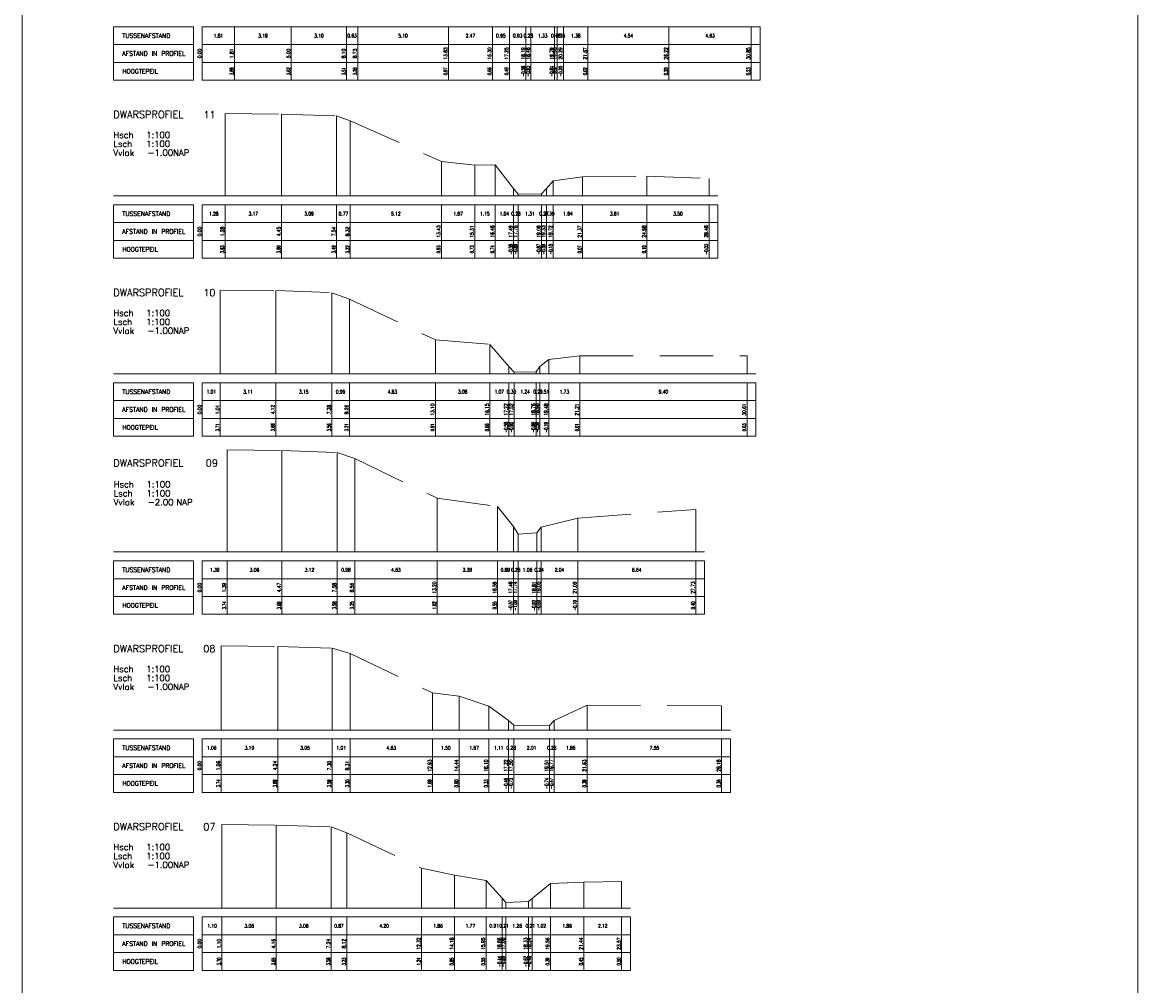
# Model space of a CAD drawing. Header units: metres. Extents: x 102665 to 103901, y 415762 to 419767.
# Tile 16 of 93: x 103575 to 103637, y 417128 to 417182. Entities that reach past the tile are written whole.
import ezdxf
from ezdxf.enums import TextEntityAlignment as Align

# ---------------------------------------------------------------- set-up
doc = ezdxf.new("R2010")
doc.units = ezdxf.units.M
doc.header["$MEASUREMENT"] = 0
doc.linetypes.add('HIDDEN', pattern=[4.5, 3, -1.5])
for name, color, linetype, lineweight in [('DTM-dwarsprofiel', 7, 'Continuous', 0), ('DTM-profiellijn', 7, 'Continuous', 0), ('DTM_01-10-2013_terrestrisch', 165, 'Continuous', 0)]:
    doc.layers.add(name, color=color, linetype=linetype, lineweight=lineweight)
doc.styles.get("Standard").update_dxf_attribs({"font": 'txt.shx'})

msp = doc.modelspace()

# ---------------------------------------------------------------- linework, layer by layer
at = {"layer": 'DTM-dwarsprofiel', "color": 7, "linetype": 'Continuous'}
for p, q in [((103579.747, 417182.019), (103579.747, 417179.019)), ((103579.747, 417182.019), (103584.247, 417182.019)), ((103584.247, 417182.019), (103584.247, 417179.019)), ((103584.747, 417182.019), (103584.747, 417179.019)), ((103584.747, 417182.019), (103616.097, 417182.019)), ((103616.097, 417182.019), (103616.097, 417179.019)), ((103579.747, 417181.019), (103584.247, 417181.019)), ((103584.747, 417180.019), (103584.747, 417181.019)), ((103584.747, 417181.019), (103616.097, 417181.019)), ((103586.561, 417180.019), (103586.561, 417181.019)), ((103589.749, 417180.019), (103589.749, 417181.019)), ((103592.85, 417180.019), (103592.85, 417181.019)), ((103593.478, 417180.019), (103593.478, 417181.019)), ((103598.574, 417180.019), (103598.574, 417181.019)), ((103601.048, 417180.019), (103601.048, 417181.019)), ((103602.001, 417180.019), (103602.001, 417181.019)), ((103602.935, 417180.019), (103602.935, 417181.019)), ((103603.212, 417180.019), (103603.212, 417181.019)), ((103604.537, 417180.019), (103604.537, 417181.019)), ((103604.693, 417180.019), (103604.693, 417181.019)), ((103605.038, 417180.019), (103605.038, 417181.019)), ((103606.421, 417180.019), (103606.421, 417181.019)), ((103610.966, 417180.019), (103610.966, 417181.019)), ((103615.597, 417180.019), (103615.597, 417181.019)), ((103579.747, 417180.019), (103584.247, 417180.019)), ((103584.747, 417180.019), (103616.097, 417180.019)), ((103586.561, 417179.019), (103586.561, 417180.019)), ((103589.749, 417179.019), (103589.749, 417180.019)), ((103592.85, 417179.019), (103592.85, 417180.019)), ((103593.478, 417179.019), (103593.478, 417180.019)), ((103598.574, 417179.019), (103598.574, 417180.019)), ((103601.048, 417179.019), (103601.048, 417180.019)), ((103602.001, 417179.019), (103602.001, 417180.019)), ((103602.935, 417179.019), (103602.935, 417180.019)), ((103603.212, 417179.019), (103603.212, 417180.019)), ((103604.537, 417179.019), (103604.537, 417180.019)), ((103604.693, 417179.019), (103604.693, 417180.019)), ((103605.038, 417179.019), (103605.038, 417180.019)), ((103606.421, 417179.019), (103606.421, 417180.019)), ((103610.966, 417179.019), (103610.966, 417180.019)), ((103615.597, 417179.019), (103615.597, 417180.019)), ((103579.747, 417179.019), (103584.247, 417179.019)), ((103584.747, 417179.019), (103616.097, 417179.019)), ((103579.747, 417172.019), (103579.747, 417169.019)), ((103579.747, 417172.019), (103584.247, 417172.019)), ((103584.247, 417172.019), (103584.247, 417169.019)), ((103584.747, 417172.019), (103584.747, 417169.019)), ((103584.747, 417172.019), (103613.725, 417172.019)), ((103613.725, 417172.019), (103613.725, 417169.019)), ((103579.747, 417171.019), (103584.247, 417171.019)), ((103584.747, 417170.019), (103584.747, 417171.019)), ((103584.747, 417171.019), (103613.725, 417171.019)), ((103586.028, 417170.019), (103586.028, 417171.019)), ((103589.196, 417170.019), (103589.196, 417171.019)), ((103592.29, 417170.019), (103592.29, 417171.019)), ((103593.063, 417170.019), (103593.063, 417171.019)), ((103598.181, 417170.019), (103598.181, 417171.019)), ((103600.054, 417170.019), (103600.054, 417171.019)), ((103601.203, 417170.019), (103601.203, 417171.019)), ((103602.24, 417170.019), (103602.24, 417171.019)), ((103602.504, 417170.019), (103602.504, 417171.019)), ((103603.81, 417170.019), (103603.81, 417171.019)), ((103604.08, 417170.019), (103604.08, 417171.019)), ((103604.471, 417170.019), (103604.471, 417171.019)), ((103606.112, 417170.019), (103606.112, 417171.019)), ((103609.726, 417170.019), (103609.726, 417171.019)), ((103613.225, 417170.019), (103613.225, 417171.019)), ((103579.747, 417170.019), (103584.247, 417170.019)), ((103584.747, 417170.019), (103613.725, 417170.019)), ((103586.028, 417169.019), (103586.028, 417170.019)), ((103589.196, 417169.019), (103589.196, 417170.019)), ((103592.29, 417169.019), (103592.29, 417170.019)), ((103593.063, 417169.019), (103593.063, 417170.019)), ((103598.181, 417169.019), (103598.181, 417170.019)), ((103600.054, 417169.019), (103600.054, 417170.019)), ((103601.203, 417169.019), (103601.203, 417170.019)), ((103602.24, 417169.019), (103602.24, 417170.019)), ((103602.504, 417169.019), (103602.504, 417170.019)), ((103603.81, 417169.019), (103603.81, 417170.019)), ((103604.08, 417169.019), (103604.08, 417170.019)), ((103604.471, 417169.019), (103604.471, 417170.019)), ((103606.112, 417169.019), (103606.112, 417170.019)), ((103609.726, 417169.019), (103609.726, 417170.019)), ((103613.225, 417169.019), (103613.225, 417170.019)), ((103579.747, 417169.019), (103584.247, 417169.019)), ((103584.747, 417169.019), (103613.725, 417169.019)), ((103579.747, 417162.019), (103579.747, 417159.019)), ((103579.747, 417162.019), (103584.247, 417162.019)), ((103584.247, 417162.019), (103584.247, 417159.019)), ((103584.747, 417162.019), (103584.747, 417159.019)), ((103584.747, 417162.019), (103615.859, 417162.019)), ((103615.859, 417162.019), (103615.859, 417159.019)), ((103579.747, 417161.019), (103584.247, 417161.019)), ((103584.747, 417160.019), (103584.747, 417161.019)), ((103584.747, 417161.019), (103615.859, 417161.019)), ((103585.758, 417160.019), (103585.758, 417161.019)), ((103588.869, 417160.019), (103588.869, 417161.019)), ((103592.022, 417160.019), (103592.022, 417161.019)), ((103593.01, 417160.019), (103593.01, 417161.019)), ((103597.845, 417160.019), (103597.845, 417161.019)), ((103600.901, 417160.019), (103600.901, 417161.019)), ((103601.969, 417160.019), (103601.969, 417161.019)), ((103602.272, 417160.019), (103602.272, 417161.019)), ((103603.507, 417160.019), (103603.507, 417161.019)), ((103603.722, 417160.019), (103603.722, 417161.019)), ((103604.227, 417160.019), (103604.227, 417161.019)), ((103605.957, 417160.019), (103605.957, 417161.019)), ((103615.359, 417160.019), (103615.359, 417161.019)), ((103579.747, 417160.019), (103584.247, 417160.019)), ((103584.747, 417160.019), (103615.859, 417160.019)), ((103585.758, 417159.019), (103585.758, 417160.019)), ((103588.869, 417159.019), (103588.869, 417160.019)), ((103592.022, 417159.019), (103592.022, 417160.019)), ((103593.01, 417159.019), (103593.01, 417160.019)), ((103597.845, 417159.019), (103597.845, 417160.019)), ((103600.901, 417159.019), (103600.901, 417160.019)), ((103601.969, 417159.019), (103601.969, 417160.019)), ((103602.272, 417159.019), (103602.272, 417160.019)), ((103603.507, 417159.019), (103603.507, 417160.019)), ((103603.722, 417159.019), (103603.722, 417160.019)), ((103604.227, 417159.019), (103604.227, 417160.019)), ((103605.957, 417159.019), (103605.957, 417160.019)), ((103615.359, 417159.019), (103615.359, 417160.019)), ((103579.747, 417159.019), (103584.247, 417159.019)), ((103584.747, 417159.019), (103615.859, 417159.019)), ((103579.747, 417152.019), (103579.747, 417149.019)), ((103579.747, 417152.019), (103584.247, 417152.019)), ((103584.247, 417152.019), (103584.247, 417149.019)), ((103584.747, 417152.019), (103584.747, 417149.019)), ((103584.747, 417152.019), (103612.977, 417152.019)), ((103612.977, 417152.019), (103612.977, 417149.019)), ((103579.747, 417151.019), (103584.247, 417151.019)), ((103584.747, 417150.019), (103584.747, 417151.019)), ((103584.747, 417151.019), (103612.977, 417151.019)), ((103586.137, 417150.019), (103586.137, 417151.019)), ((103589.212, 417150.019), (103589.212, 417151.019)), ((103592.329, 417150.019), (103592.329, 417151.019)), ((103593.311, 417150.019), (103593.311, 417151.019)), ((103597.943, 417150.019), (103597.943, 417151.019)), ((103601.333, 417150.019), (103601.333, 417151.019)), ((103602.226, 417150.019), (103602.226, 417151.019)), ((103602.489, 417150.019), (103602.489, 417151.019)), ((103603.552, 417150.019), (103603.552, 417151.019)), ((103603.796, 417150.019), (103603.796, 417151.019)), ((103605.841, 417150.019), (103605.841, 417151.019)), ((103612.477, 417150.019), (103612.477, 417151.019)), ((103579.747, 417150.019), (103584.247, 417150.019)), ((103584.747, 417150.019), (103612.977, 417150.019)), ((103586.137, 417149.019), (103586.137, 417150.019)), ((103589.212, 417149.019), (103589.212, 417150.019)), ((103592.329, 417149.019), (103592.329, 417150.019)), ((103593.311, 417149.019), (103593.311, 417150.019)), ((103597.943, 417149.019), (103597.943, 417150.019)), ((103601.333, 417149.019), (103601.333, 417150.019)), ((103602.226, 417149.019), (103602.226, 417150.019)), ((103602.489, 417149.019), (103602.489, 417150.019)), ((103603.552, 417149.019), (103603.552, 417150.019)), ((103603.796, 417149.019), (103603.796, 417150.019)), ((103605.841, 417149.019), (103605.841, 417150.019)), ((103612.477, 417149.019), (103612.477, 417150.019)), ((103579.747, 417149.019), (103584.247, 417149.019)), ((103584.747, 417149.019), (103612.977, 417149.019)), ((103579.747, 417142.019), (103579.747, 417139.019)), ((103579.747, 417142.019), (103584.247, 417142.019)), ((103584.247, 417142.019), (103584.247, 417139.019)), ((103584.747, 417142.019), (103584.747, 417139.019)), ((103584.747, 417142.019), (103614.426, 417142.019)), ((103614.426, 417142.019), (103614.426, 417139.019)), ((103579.747, 417141.019), (103584.247, 417141.019)), ((103584.747, 417140.019), (103584.747, 417141.019)), ((103584.747, 417141.019), (103614.426, 417141.019)), ((103585.803, 417140.019), (103585.803, 417141.019)), ((103588.99, 417140.019), (103588.99, 417141.019)), ((103592.044, 417140.019), (103592.044, 417141.019)), ((103593.053, 417140.019), (103593.053, 417141.019)), ((103597.68, 417140.019), (103597.68, 417141.019)), ((103599.183, 417140.019), (103599.183, 417141.019)), ((103600.849, 417140.019), (103600.849, 417141.019)), ((103601.962, 417140.019), (103601.962, 417141.019)), ((103602.245, 417140.019), (103602.245, 417141.019)), ((103604.255, 417140.019), (103604.255, 417141.019)), ((103604.517, 417140.019), (103604.517, 417141.019)), ((103606.378, 417140.019), (103606.378, 417141.019)), ((103613.926, 417140.019), (103613.926, 417141.019)), ((103579.747, 417140.019), (103584.247, 417140.019)), ((103584.747, 417140.019), (103614.426, 417140.019)), ((103585.803, 417139.019), (103585.803, 417140.019)), ((103588.99, 417139.019), (103588.99, 417140.019)), ((103592.044, 417139.019), (103592.044, 417140.019)), ((103593.053, 417139.019), (103593.053, 417140.019)), ((103597.68, 417139.019), (103597.68, 417140.019)), ((103599.183, 417139.019), (103599.183, 417140.019)), ((103600.849, 417139.019), (103600.849, 417140.019)), ((103601.962, 417139.019), (103601.962, 417140.019)), ((103602.245, 417139.019), (103602.245, 417140.019)), ((103604.255, 417139.019), (103604.255, 417140.019)), ((103604.517, 417139.019), (103604.517, 417140.019)), ((103606.378, 417139.019), (103606.378, 417140.019)), ((103613.926, 417139.019), (103613.926, 417140.019)), ((103579.747, 417139.019), (103584.247, 417139.019)), ((103584.747, 417139.019), (103614.426, 417139.019)), ((103579.747, 417132.019), (103579.747, 417129.019)), ((103579.747, 417132.019), (103584.247, 417132.019)), ((103584.247, 417132.019), (103584.247, 417129.019)), ((103584.747, 417132.019), (103584.747, 417129.019)), ((103584.747, 417132.019), (103608.812, 417132.019)), ((103608.812, 417132.019), (103608.812, 417129.019)), ((103579.747, 417131.019), (103584.247, 417131.019)), ((103584.747, 417130.019), (103584.747, 417131.019)), ((103584.747, 417131.019), (103608.812, 417131.019)), ((103585.85, 417130.019), (103585.85, 417131.019)), ((103588.906, 417130.019), (103588.906, 417131.019)), ((103591.99, 417130.019), (103591.99, 417131.019)), ((103592.863, 417130.019), (103592.863, 417131.019)), ((103597.065, 417130.019), (103597.065, 417131.019)), ((103598.926, 417130.019), (103598.926, 417131.019)), ((103600.693, 417130.019), (103600.693, 417131.019)), ((103601.603, 417130.019), (103601.603, 417131.019)), ((103601.809, 417130.019), (103601.809, 417131.019)), ((103603.073, 417130.019), (103603.073, 417131.019)), ((103603.285, 417130.019), (103603.285, 417131.019)), ((103604.307, 417130.019), (103604.307, 417131.019)), ((103606.188, 417130.019), (103606.188, 417131.019)), ((103608.312, 417130.019), (103608.312, 417131.019)), ((103579.747, 417130.019), (103584.247, 417130.019)), ((103584.747, 417130.019), (103608.812, 417130.019)), ((103585.85, 417129.019), (103585.85, 417130.019)), ((103588.906, 417129.019), (103588.906, 417130.019)), ((103591.99, 417129.019), (103591.99, 417130.019)), ((103592.863, 417129.019), (103592.863, 417130.019)), ((103597.065, 417129.019), (103597.065, 417130.019)), ((103598.926, 417129.019), (103598.926, 417130.019)), ((103600.693, 417129.019), (103600.693, 417130.019)), ((103601.603, 417129.019), (103601.603, 417130.019)), ((103601.809, 417129.019), (103601.809, 417130.019)), ((103603.073, 417129.019), (103603.073, 417130.019)), ((103603.285, 417129.019), (103603.285, 417130.019)), ((103604.307, 417129.019), (103604.307, 417130.019)), ((103606.188, 417129.019), (103606.188, 417130.019)), ((103608.312, 417129.019), (103608.312, 417130.019)), ((103579.747, 417129.019), (103584.247, 417129.019)), ((103584.747, 417129.019), (103608.812, 417129.019))]:
    msp.add_line(p, q, dxfattribs=at)
at = {"layer": 'DTM-dwarsprofiel', "linetype": 'Continuous'}
for p, q in [((103584.747, 417181.019), (103584.747, 417182.019)), ((103586.561, 417181.019), (103586.561, 417182.019)), ((103589.749, 417181.019), (103589.749, 417182.019)), ((103592.85, 417181.019), (103592.85, 417182.019)), ((103593.478, 417181.019), (103593.478, 417182.019)), ((103598.574, 417181.019), (103598.574, 417182.019)), ((103601.048, 417181.019), (103601.048, 417182.019)), ((103602.001, 417181.019), (103602.001, 417182.019)), ((103602.935, 417181.019), (103602.935, 417182.019)), ((103603.212, 417181.019), (103603.212, 417182.019)), ((103604.537, 417181.019), (103604.537, 417182.019)), ((103604.693, 417181.019), (103604.693, 417182.019)), ((103605.038, 417181.019), (103605.038, 417182.019)), ((103606.421, 417181.019), (103606.421, 417182.019)), ((103610.966, 417181.019), (103610.966, 417182.019)), ((103615.597, 417181.019), (103615.597, 417182.019)), ((103579.747, 417172.519), (103613.725, 417172.519)), ((103584.747, 417171.019), (103584.747, 417172.019)), ((103586.028, 417171.019), (103586.028, 417172.019)), ((103589.196, 417171.019), (103589.196, 417172.019)), ((103592.29, 417171.019), (103592.29, 417172.019)), ((103593.063, 417171.019), (103593.063, 417172.019)), ((103598.181, 417171.019), (103598.181, 417172.019)), ((103600.054, 417171.019), (103600.054, 417172.019)), ((103601.203, 417171.019), (103601.203, 417172.019)), ((103602.24, 417171.019), (103602.24, 417172.019)), ((103602.504, 417171.019), (103602.504, 417172.019)), ((103603.81, 417171.019), (103603.81, 417172.019)), ((103604.08, 417171.019), (103604.08, 417172.019)), ((103604.471, 417171.019), (103604.471, 417172.019)), ((103606.112, 417171.019), (103606.112, 417172.019)), ((103609.726, 417171.019), (103609.726, 417172.019)), ((103613.225, 417171.019), (103613.225, 417172.019)), ((103579.747, 417162.519), (103615.859, 417162.519)), ((103584.747, 417161.019), (103584.747, 417162.019)), ((103585.758, 417161.019), (103585.758, 417162.019)), ((103588.869, 417161.019), (103588.869, 417162.019)), ((103592.022, 417161.019), (103592.022, 417162.019)), ((103593.01, 417161.019), (103593.01, 417162.019)), ((103597.845, 417161.019), (103597.845, 417162.019)), ((103600.901, 417161.019), (103600.901, 417162.019)), ((103601.969, 417161.019), (103601.969, 417162.019)), ((103602.272, 417161.019), (103602.272, 417162.019)), ((103603.507, 417161.019), (103603.507, 417162.019)), ((103603.722, 417161.019), (103603.722, 417162.019)), ((103604.227, 417161.019), (103604.227, 417162.019)), ((103605.957, 417161.019), (103605.957, 417162.019)), ((103615.359, 417161.019), (103615.359, 417162.019)), ((103579.747, 417152.519), (103612.977, 417152.519)), ((103584.747, 417151.019), (103584.747, 417152.019)), ((103586.137, 417151.019), (103586.137, 417152.019)), ((103589.212, 417151.019), (103589.212, 417152.019)), ((103592.329, 417151.019), (103592.329, 417152.019)), ((103593.311, 417151.019), (103593.311, 417152.019)), ((103597.943, 417151.019), (103597.943, 417152.019)), ((103601.333, 417151.019), (103601.333, 417152.019)), ((103602.226, 417151.019), (103602.226, 417152.019)), ((103602.489, 417151.019), (103602.489, 417152.019)), ((103603.552, 417151.019), (103603.552, 417152.019)), ((103603.796, 417151.019), (103603.796, 417152.019)), ((103605.841, 417151.019), (103605.841, 417152.019)), ((103612.477, 417151.019), (103612.477, 417152.019)), ((103579.747, 417142.519), (103614.426, 417142.519)), ((103584.747, 417141.019), (103584.747, 417142.019)), ((103585.803, 417141.019), (103585.803, 417142.019)), ((103588.99, 417141.019), (103588.99, 417142.019)), ((103592.044, 417141.019), (103592.044, 417142.019)), ((103593.053, 417141.019), (103593.053, 417142.019)), ((103597.68, 417141.019), (103597.68, 417142.019)), ((103599.183, 417141.019), (103599.183, 417142.019)), ((103600.849, 417141.019), (103600.849, 417142.019)), ((103601.962, 417141.019), (103601.962, 417142.019)), ((103602.245, 417141.019), (103602.245, 417142.019)), ((103604.255, 417141.019), (103604.255, 417142.019)), ((103604.517, 417141.019), (103604.517, 417142.019)), ((103606.378, 417141.019), (103606.378, 417142.019)), ((103613.926, 417141.019), (103613.926, 417142.019)), ((103579.747, 417132.519), (103608.812, 417132.519)), ((103584.747, 417131.019), (103584.747, 417132.019)), ((103585.85, 417131.019), (103585.85, 417132.019)), ((103588.906, 417131.019), (103588.906, 417132.019)), ((103591.99, 417131.019), (103591.99, 417132.019)), ((103592.863, 417131.019), (103592.863, 417132.019)), ((103597.065, 417131.019), (103597.065, 417132.019)), ((103598.926, 417131.019), (103598.926, 417132.019)), ((103600.693, 417131.019), (103600.693, 417132.019)), ((103601.603, 417131.019), (103601.603, 417132.019)), ((103601.809, 417131.019), (103601.809, 417132.019)), ((103603.073, 417131.019), (103603.073, 417132.019)), ((103603.285, 417131.019), (103603.285, 417132.019)), ((103604.307, 417131.019), (103604.307, 417132.019)), ((103606.188, 417131.019), (103606.188, 417132.019)), ((103608.312, 417131.019), (103608.312, 417132.019))]:
    msp.add_line(p, q, dxfattribs=at)
at = {"layer": 'DTM-profiellijn', "linetype": 'Continuous'}
for p, q in [((103586.028, 417172.519), (103586.028, 417177.145)), ((103589.196, 417172.519), (103589.196, 417177.117)), ((103592.29, 417172.519), (103592.29, 417177.014)), ((103593.063, 417172.519), (103593.063, 417176.74)), ((103598.181, 417172.519), (103598.181, 417174.446)), ((103600.054, 417172.519), (103600.054, 417174.245)), ((103601.203, 417172.519), (103601.203, 417174.263)), ((103604.471, 417172.519), (103604.471, 417173.365)), ((103606.112, 417172.519), (103606.112, 417173.59)), ((103609.726, 417172.519), (103609.726, 417173.619)), ((103613.225, 417172.519), (103613.225, 417173.493)), ((103602.24, 417172.519), (103602.24, 417172.943)), ((103604.08, 417172.519), (103604.08, 417172.926)), ((103602.504, 417172.519), (103602.504, 417172.625)), ((103603.81, 417172.519), (103603.81, 417172.645)), ((103585.758, 417162.519), (103585.758, 417167.234)), ((103588.869, 417162.519), (103588.869, 417167.197)), ((103592.022, 417162.519), (103592.022, 417167.082)), ((103593.01, 417162.519), (103593.01, 417166.727)), ((103597.845, 417162.519), (103597.845, 417164.43)), ((103600.901, 417162.519), (103600.901, 417164.18)), ((103604.227, 417162.519), (103604.227, 417163.324)), ((103605.957, 417162.519), (103605.957, 417163.533)), ((103615.359, 417162.519), (103615.359, 417163.545)), ((103601.969, 417162.519), (103601.969, 417162.935)), ((103603.722, 417162.519), (103603.722, 417162.933)), ((103602.272, 417162.519), (103602.272, 417162.616)), ((103603.507, 417162.519), (103603.507, 417162.634)), ((103586.137, 417152.519), (103586.137, 417158.259)), ((103589.212, 417152.519), (103589.212, 417158.213)), ((103592.329, 417152.519), (103592.329, 417158.104)), ((103593.311, 417152.519), (103593.311, 417157.771)), ((103597.943, 417152.519), (103597.943, 417155.535)), ((103601.333, 417152.519), (103601.333, 417155.073)), ((103612.477, 417152.519), (103612.477, 417154.914)), ((103602.226, 417152.519), (103602.226, 417153.948)), ((103603.796, 417152.519), (103603.796, 417153.921)), ((103605.841, 417152.519), (103605.841, 417154.419)), ((103602.489, 417152.519), (103602.489, 417153.518)), ((103603.552, 417152.519), (103603.552, 417153.595)), ((103585.803, 417142.519), (103585.803, 417147.254)), ((103588.99, 417142.519), (103588.99, 417147.212)), ((103592.044, 417142.519), (103592.044, 417147.114)), ((103593.053, 417142.519), (103593.053, 417146.814)), ((103597.68, 417142.519), (103597.68, 417144.603)), ((103599.183, 417142.519), (103599.183, 417144.421)), ((103606.378, 417142.519), (103606.378, 417143.907)), ((103600.849, 417142.519), (103600.849, 417143.851)), ((103613.926, 417142.519), (103613.926, 417143.875)), ((103601.962, 417142.519), (103601.962, 417143.062)), ((103602.245, 417142.519), (103602.245, 417142.79)), ((103604.255, 417142.519), (103604.255, 417142.778)), ((103604.517, 417142.519), (103604.517, 417143.045)), ((103585.85, 417132.519), (103585.85, 417137.218)), ((103588.906, 417132.519), (103588.906, 417137.173)), ((103591.99, 417132.519), (103591.99, 417137.082)), ((103592.863, 417132.519), (103592.863, 417136.746)), ((103597.065, 417132.519), (103597.065, 417134.759)), ((103598.926, 417132.519), (103598.926, 417134.37)), ((103600.693, 417132.519), (103600.693, 417134.068)), ((103604.307, 417132.519), (103604.307, 417133.905)), ((103606.188, 417132.519), (103606.188, 417133.973)), ((103608.312, 417132.519), (103608.312, 417134.014)), ((103601.603, 417132.519), (103601.603, 417133.076)), ((103601.809, 417132.519), (103601.809, 417132.829)), ((103603.073, 417132.519), (103603.073, 417132.896)), ((103603.285, 417132.519), (103603.285, 417133.063))]:
    msp.add_line(p, q, dxfattribs=at)
at = {"layer": 'DTM-profiellijn', "color": 1, "linetype": 'HIDDEN'}
for points in [[(103586.028, 417177.145), (103589.196, 417177.117), (103592.29, 417177.014), (103593.063, 417176.74), (103598.181, 417174.446), (103600.054, 417174.245), (103601.203, 417174.263), (103602.24, 417172.943), (103602.504, 417172.625), (103603.81, 417172.645), (103604.08, 417172.926), (103604.471, 417173.365), (103606.112, 417173.59), (103609.726, 417173.619), (103613.225, 417173.493)], [(103585.758, 417167.234), (103588.869, 417167.197), (103592.022, 417167.082), (103593.01, 417166.727), (103597.845, 417164.43), (103600.901, 417164.18), (103601.969, 417162.935), (103602.272, 417162.616), (103603.507, 417162.634), (103603.722, 417162.933), (103604.227, 417163.324), (103605.957, 417163.533), (103615.359, 417163.545)], [(103586.137, 417158.259), (103589.212, 417158.213), (103592.329, 417158.104), (103593.311, 417157.771), (103597.943, 417155.535), (103601.333, 417155.073), (103602.226, 417153.948), (103602.489, 417153.518), (103603.552, 417153.595), (103603.796, 417153.921), (103605.841, 417154.419), (103612.477, 417154.914)], [(103585.803, 417147.254), (103588.99, 417147.212), (103592.044, 417147.114), (103593.053, 417146.814), (103597.68, 417144.603), (103599.183, 417144.421), (103600.849, 417143.851), (103601.962, 417143.062), (103602.245, 417142.79), (103604.255, 417142.778), (103604.517, 417143.045), (103606.378, 417143.907), (103613.926, 417143.875)], [(103585.85, 417137.218), (103588.906, 417137.173), (103591.99, 417137.082), (103592.863, 417136.746), (103597.065, 417134.759), (103598.926, 417134.37), (103600.693, 417134.068), (103601.603, 417133.076), (103601.809, 417132.829), (103603.073, 417132.896), (103603.285, 417133.063), (103604.307, 417133.905), (103606.188, 417133.973), (103608.312, 417134.014)]]:
    msp.add_lwpolyline(points, dxfattribs=at)
at = {"layer": 'DTM_01-10-2013_terrestrisch'}
msp.add_3dface([(103574.63, 417552.758), (103637.313, 417552.758), (103637.313, 417068.172), (103574.63, 417068.172)], dxfattribs=at)

# ---------------------------------------------------------------- texts
at = {"layer": 'DTM-dwarsprofiel'}
for s, p in [('TUSSENAFSTAND', (103580.247, 417181.519)), ('AFSTAND IN PROFIEL', (103580.247, 417180.519)), ('HOOGTEPEIL', (103580.247, 417179.519)), ('TUSSENAFSTAND', (103580.247, 417171.519)), ('AFSTAND IN PROFIEL', (103580.247, 417170.519)), ('HOOGTEPEIL', (103580.247, 417169.519)), ('TUSSENAFSTAND', (103580.247, 417161.519)), ('AFSTAND IN PROFIEL', (103580.247, 417160.519)), ('HOOGTEPEIL', (103580.247, 417159.519)), ('TUSSENAFSTAND', (103580.247, 417151.519)), ('AFSTAND IN PROFIEL', (103580.247, 417150.519)), ('HOOGTEPEIL', (103580.247, 417149.519)), ('TUSSENAFSTAND', (103580.247, 417141.519)), ('AFSTAND IN PROFIEL', (103580.247, 417140.519)), ('HOOGTEPEIL', (103580.247, 417139.519)), ('TUSSENAFSTAND', (103580.247, 417131.519)), ('AFSTAND IN PROFIEL', (103580.247, 417130.519)), ('HOOGTEPEIL', (103580.247, 417129.519))]:
    msp.add_text(s, height=0.25, dxfattribs=at).set_placement(p, align=Align.MIDDLE_LEFT)
at = {"layer": 'DTM-dwarsprofiel', "width": 0.8}
for s, p in [('1.81', (103585.654, 417181.519)), ('3.19', (103588.155, 417181.519)), ('3.10', (103591.3, 417181.519)), ('0.63', (103593.164, 417181.519)), ('5.10', (103596.026, 417181.519)), ('2.47', (103599.811, 417181.519)), ('0.95', (103601.524, 417181.519)), ('0.93', (103602.468, 417181.519)), ('0.28', (103603.073, 417181.519)), ('1.33', (103603.874, 417181.519)), ('0.16', (103604.615, 417181.519)), ('0.35', (103604.865, 417181.519)), ('1.38', (103605.729, 417181.519)), ('4.54', (103608.693, 417181.519)), ('4.63', (103613.281, 417181.519)), ('1.28', (103585.387, 417171.519)), ('3.17', (103587.612, 417171.519)), ('3.09', (103590.743, 417171.519)), ('0.77', (103592.677, 417171.519)), ('5.12', (103595.622, 417171.519)), ('1.87', (103599.118, 417171.519)), ('1.15', (103600.628, 417171.519)), ('1.04', (103601.721, 417171.519)), ('0.26', (103602.372, 417171.519)), ('1.31', (103603.157, 417171.519)), ('0.27', (103603.945, 417171.519)), ('0.39', (103604.276, 417171.519)), ('1.64', (103605.291, 417171.519)), ('3.61', (103607.919, 417171.519)), ('3.50', (103611.475, 417171.519)), ('1.01', (103585.252, 417161.519)), ('3.11', (103587.313, 417161.519)), ('3.15', (103590.445, 417161.519)), ('0.99', (103592.516, 417161.519)), ('4.83', (103595.427, 417161.519)), ('3.06', (103599.373, 417161.519)), ('1.07', (103601.435, 417161.519)), ('0.30', (103602.12, 417161.519)), ('1.24', (103602.889, 417161.519)), ('0.21', (103603.615, 417161.519)), ('0.51', (103603.975, 417161.519)), ('1.73', (103605.092, 417161.519)), ('9.40', (103610.658, 417161.519)), ('1.39', (103585.442, 417151.519)), ('3.08', (103587.675, 417151.519)), ('3.12', (103590.771, 417151.519)), ('0.98', (103592.82, 417151.519)), ('4.63', (103595.627, 417151.519)), ('3.39', (103599.638, 417151.519)), ('0.89', (103601.78, 417151.519)), ('0.26', (103602.358, 417151.519)), ('1.06', (103603.021, 417151.519)), ('0.24', (103603.674, 417151.519)), ('2.04', (103604.819, 417151.519)), ('6.64', (103609.159, 417151.519)), ('1.06', (103585.275, 417141.519)), ('3.19', (103587.397, 417141.519)), ('3.05', (103590.517, 417141.519)), ('1.01', (103592.549, 417141.519)), ('4.63', (103595.367, 417141.519)), ('1.50', (103598.431, 417141.519)), ('1.67', (103600.016, 417141.519)), ('1.11', (103601.405, 417141.519)), ('0.28', (103602.104, 417141.519)), ('2.01', (103603.25, 417141.519)), ('0.26', (103604.386, 417141.519)), ('1.86', (103605.447, 417141.519)), ('7.55', (103610.152, 417141.519)), ('1.10', (103585.298, 417131.519)), ('3.06', (103587.378, 417131.519)), ('3.08', (103590.448, 417131.519)), ('0.87', (103592.426, 417131.519)), ('4.20', (103594.964, 417131.519)), ('1.86', (103597.996, 417131.519)), ('1.77', (103599.81, 417131.519)), ('0.91', (103601.148, 417131.519)), ('0.21', (103601.706, 417131.519)), ('1.26', (103602.441, 417131.519)), ('0.21', (103603.179, 417131.519)), ('1.02', (103603.796, 417131.519)), ('1.88', (103605.248, 417131.519)), ('2.12', (103607.25, 417131.519))]:
    msp.add_text(s, height=0.2, dxfattribs=at).set_placement(p, align=Align.MIDDLE_CENTER)
at = {"layer": 'DTM-dwarsprofiel', "color": 7}
for s, width, p in [('0.00', 0.8, (103584.747, 417180.519)), ('1.81', 0.8, (103586.561, 417180.519)), ('5.00', 0.8, (103589.749, 417180.519)), ('8.10', 0.8, (103592.85, 417180.519)), ('8.73', 0.8, (103593.478, 417180.519)), ('13.83', 0.8, (103598.574, 417180.519)), ('16.30', 0.8, (103601.048, 417180.519)), ('17.25', 0.8, (103602.001, 417180.519)), ('18.19', 0.8, (103602.935, 417180.519)), ('18.46', 0.8, (103603.212, 417180.519)), ('19.79', 0.8, (103604.537, 417180.519)), ('19.95', 0.8, (103604.693, 417180.519)), ('20.29', 0.8, (103605.038, 417180.519)), ('21.67', 0.8, (103606.421, 417180.519)), ('26.22', 0.8, (103610.966, 417180.519)), ('30.85', 0.8, (103615.597, 417180.519)), ('3.66', 0.6, (103586.561, 417179.519)), ('3.62', 0.6, (103589.749, 417179.519)), ('3.51', 0.6, (103592.85, 417179.519)), ('3.26', 0.6, (103593.478, 417179.519)), ('0.97', 0.6, (103598.574, 417179.519)), ('0.66', 0.6, (103601.048, 417179.519)), ('0.49', 0.6, (103602.001, 417179.519)), ('-0.58', 0.6, (103602.935, 417179.519)), ('-0.93', 0.6, (103603.212, 417179.519)), ('-0.81', 0.6, (103604.537, 417179.519)), ('-0.57', 0.6, (103604.693, 417179.519)), ('-0.20', 0.6, (103605.038, 417179.519)), ('0.02', 0.6, (103606.421, 417179.519)), ('0.20', 0.6, (103610.966, 417179.519)), ('0.23', 0.6, (103615.597, 417179.519)), ('0.00', 0.8, (103584.747, 417170.519)), ('1.28', 0.8, (103586.028, 417170.519)), ('4.45', 0.8, (103589.196, 417170.519)), ('7.54', 0.8, (103592.29, 417170.519)), ('8.32', 0.8, (103593.063, 417170.519)), ('13.43', 0.8, (103598.181, 417170.519)), ('15.31', 0.8, (103600.054, 417170.519)), ('16.46', 0.8, (103601.203, 417170.519)), ('17.49', 0.8, (103602.24, 417170.519)), ('17.76', 0.8, (103602.504, 417170.519)), ('19.06', 0.8, (103603.81, 417170.519)), ('19.33', 0.8, (103604.08, 417170.519)), ('19.72', 0.8, (103604.471, 417170.519)), ('21.37', 0.8, (103606.112, 417170.519)), ('24.98', 0.8, (103609.726, 417170.519)), ('28.48', 0.8, (103613.225, 417170.519)), ('3.63', 0.6, (103586.028, 417169.519)), ('3.60', 0.6, (103589.196, 417169.519)), ('3.49', 0.6, (103592.29, 417169.519)), ('3.22', 0.6, (103593.063, 417169.519)), ('0.93', 0.6, (103598.181, 417169.519)), ('0.73', 0.6, (103600.054, 417169.519)), ('0.74', 0.6, (103601.203, 417169.519)), ('-0.58', 0.6, (103602.24, 417169.519)), ('-0.89', 0.6, (103602.504, 417169.519)), ('-0.87', 0.6, (103603.81, 417169.519)), ('-0.59', 0.6, (103604.08, 417169.519)), ('-0.15', 0.6, (103604.471, 417169.519)), ('0.07', 0.6, (103606.112, 417169.519)), ('0.10', 0.6, (103609.726, 417169.519)), ('-0.03', 0.6, (103613.225, 417169.519)), ('0.00', 0.8, (103584.747, 417160.519)), ('1.01', 0.8, (103585.758, 417160.519)), ('4.12', 0.8, (103588.869, 417160.519)), ('7.28', 0.8, (103592.022, 417160.519)), ('8.26', 0.8, (103593.01, 417160.519)), ('13.10', 0.8, (103597.845, 417160.519)), ('16.15', 0.8, (103600.901, 417160.519)), ('17.22', 0.8, (103601.969, 417160.519)), ('17.52', 0.8, (103602.272, 417160.519)), ('18.76', 0.8, (103603.507, 417160.519)), ('18.98', 0.8, (103603.722, 417160.519)), ('19.48', 0.8, (103604.227, 417160.519)), ('21.21', 0.8, (103605.957, 417160.519)), ('30.61', 0.8, (103615.359, 417160.519)), ('3.71', 0.6, (103585.758, 417159.519)), ('3.68', 0.6, (103588.869, 417159.519)), ('3.56', 0.6, (103592.022, 417159.519)), ('3.21', 0.6, (103593.01, 417159.519)), ('0.91', 0.6, (103597.845, 417159.519)), ('0.66', 0.6, (103600.901, 417159.519)), ('-0.58', 0.6, (103601.969, 417159.519)), ('-0.90', 0.6, (103602.272, 417159.519)), ('-0.89', 0.6, (103603.507, 417159.519)), ('-0.59', 0.6, (103603.722, 417159.519)), ('-0.19', 0.6, (103604.227, 417159.519)), ('0.01', 0.6, (103605.957, 417159.519)), ('0.03', 0.6, (103615.359, 417159.519)), ('13.20', 0.8, (103597.943, 417150.519)), ('16.59', 0.8, (103601.333, 417150.519)), ('17.48', 0.8, (103602.226, 417150.519)), ('17.74', 0.8, (103602.489, 417150.519)), ('18.81', 0.8, (103603.552, 417150.519)), ('19.05', 0.8, (103603.796, 417150.519)), ('21.09', 0.8, (103605.841, 417150.519)), ('27.73', 0.8, (103612.477, 417150.519)), ('0.00', 0.8, (103584.747, 417150.519)), ('1.39', 0.8, (103586.137, 417150.519)), ('4.47', 0.8, (103589.212, 417150.519)), ('7.58', 0.8, (103592.329, 417150.519)), ('8.56', 0.8, (103593.311, 417150.519)), ('3.74', 0.6, (103586.137, 417149.519)), ('3.69', 0.6, (103589.212, 417149.519)), ('3.58', 0.6, (103592.329, 417149.519)), ('3.25', 0.6, (103593.311, 417149.519)), ('1.02', 0.6, (103597.943, 417149.519)), ('0.55', 0.6, (103601.333, 417149.519)), ('-0.57', 0.6, (103602.226, 417149.519)), ('-1.00', 0.6, (103602.489, 417149.519)), ('-0.92', 0.6, (103603.552, 417149.519)), ('-0.60', 0.6, (103603.796, 417149.519)), ('-0.10', 0.6, (103605.841, 417149.519)), ('0.40', 0.6, (103612.477, 417149.519)), ('12.93', 0.8, (103597.68, 417140.519)), ('14.44', 0.8, (103599.183, 417140.519)), ('16.10', 0.8, (103600.849, 417140.519)), ('17.22', 0.8, (103601.962, 417140.519)), ('17.50', 0.8, (103602.245, 417140.519)), ('19.51', 0.8, (103604.255, 417140.519)), ('19.77', 0.8, (103604.517, 417140.519)), ('21.63', 0.8, (103606.378, 417140.519)), ('29.18', 0.8, (103613.926, 417140.519)), ('0.00', 0.8, (103584.747, 417140.519)), ('1.06', 0.8, (103585.803, 417140.519)), ('4.24', 0.8, (103588.99, 417140.519)), ('7.30', 0.8, (103592.044, 417140.519)), ('8.31', 0.8, (103593.053, 417140.519)), ('3.74', 0.6, (103585.803, 417139.519)), ('3.69', 0.6, (103588.99, 417139.519)), ('3.59', 0.6, (103592.044, 417139.519)), ('3.30', 0.6, (103593.053, 417139.519)), ('1.08', 0.6, (103597.68, 417139.519)), ('0.90', 0.6, (103599.183, 417139.519)), ('0.33', 0.6, (103600.849, 417139.519)), ('-0.46', 0.6, (103601.962, 417139.519)), ('-0.73', 0.6, (103602.245, 417139.519)), ('-0.74', 0.6, (103604.255, 417139.519)), ('-0.47', 0.6, (103604.517, 417139.519)), ('0.39', 0.6, (103606.378, 417139.519)), ('0.36', 0.6, (103613.926, 417139.519)), ('0.00', 0.8, (103584.747, 417130.519)), ('1.10', 0.8, (103585.85, 417130.519)), ('4.16', 0.8, (103588.906, 417130.519)), ('7.24', 0.8, (103591.99, 417130.519)), ('8.12', 0.8, (103592.863, 417130.519)), ('12.32', 0.8, (103597.065, 417130.519)), ('14.18', 0.8, (103598.926, 417130.519)), ('15.95', 0.8, (103600.693, 417130.519)), ('16.86', 0.8, (103601.603, 417130.519)), ('17.06', 0.8, (103601.809, 417130.519)), ('18.33', 0.8, (103603.073, 417130.519)), ('18.54', 0.8, (103603.285, 417130.519)), ('19.56', 0.8, (103604.307, 417130.519)), ('21.44', 0.8, (103606.188, 417130.519)), ('23.57', 0.8, (103608.312, 417130.519)), ('3.70', 0.6, (103585.85, 417129.519)), ('3.65', 0.6, (103588.906, 417129.519)), ('3.56', 0.6, (103591.99, 417129.519)), ('3.23', 0.6, (103592.863, 417129.519)), ('1.24', 0.6, (103597.065, 417129.519)), ('0.85', 0.6, (103598.926, 417129.519)), ('0.55', 0.6, (103600.693, 417129.519)), ('-0.44', 0.6, (103601.603, 417129.519)), ('-0.69', 0.6, (103601.809, 417129.519)), ('-0.62', 0.6, (103603.073, 417129.519)), ('-0.46', 0.6, (103603.285, 417129.519)), ('0.39', 0.6, (103604.307, 417129.519)), ('0.45', 0.6, (103606.188, 417129.519)), ('0.50', 0.6, (103608.312, 417129.519))]:
    msp.add_text(s, height=0.2, rotation=90, dxfattribs=dict(at, width=width)).set_placement(p, align=Align.BOTTOM_CENTER)
at = {"layer": 'DTM-dwarsprofiel', "color": 6, "linetype": 'ByBlock'}
for p in [(103579.747, 417177.092), (103579.747, 417167.092), (103579.747, 417157.519), (103579.747, 417147.092), (103579.747, 417137.092)]:
    msp.add_text('DWARSPROFIEL', height=0.4, dxfattribs=at).set_placement(p, align=Align.MIDDLE_LEFT)
at = {"layer": 'DTM-dwarsprofiel', "color": 7, "linetype": 'ByBlock'}
for s, p in [('Hsch', (103579.747, 417175.945)), ('Lsch', (103579.747, 417175.445)), ('Vvlak', (103579.747, 417174.945)), ('NAP', (103583.096, 417174.945)), ('Hsch', (103579.747, 417165.945)), ('Lsch', (103579.747, 417165.445)), ('Vvlak', (103579.747, 417164.945)), ('NAP', (103583.096, 417164.945)), ('Hsch', (103579.767, 417156.315)), ('Lsch', (103579.767, 417155.815)), ('Vvlak', (103579.767, 417155.315)), ('NAP', (103583.288, 417155.315)), ('Hsch', (103579.747, 417145.945)), ('Vvlak', (103579.747, 417144.945)), ('Lsch', (103579.747, 417145.445)), ('NAP', (103583.096, 417144.945)), ('Hsch', (103579.747, 417135.945)), ('Vvlak', (103579.747, 417134.945)), ('Lsch', (103579.747, 417135.445)), ('NAP', (103583.096, 417134.945))]:
    msp.add_text(s, height=0.35, dxfattribs=at).set_placement(p, align=Align.MIDDLE_LEFT)
at = {"layer": 'DTM-dwarsprofiel', "color": 6, "linetype": 'ByBlock'}
for tag, p in [('11', (103584.803, 417177.083)), ('10', (103584.803, 417167.083)), ('09', (103584.94, 417157.519)), ('08', (103584.803, 417147.083)), ('07', (103584.803, 417137.083))]:
    msp.add_attdef(tag, text='', height=0.4, dxfattribs=at).set_placement(p, align=Align.MIDDLE_LEFT)
at = {"layer": 'DTM-dwarsprofiel', "linetype": 'ByBlock'}
for tag, p in [('1:100', (103581.587, 417175.945)), ('1:100', (103581.587, 417175.445)), ('-1.00', (103581.668, 417174.945)), ('1:100', (103581.587, 417165.945)), ('1:100', (103581.587, 417165.445)), ('-1.00', (103581.668, 417164.945)), ('1:100', (103581.608, 417156.315)), ('1:100', (103581.608, 417155.815)), ('-2.00', (103581.688, 417155.315)), ('1:100', (103581.587, 417145.945)), ('1:100', (103581.587, 417145.445)), ('-1.00', (103581.668, 417144.945)), ('1:100', (103581.587, 417135.945)), ('1:100', (103581.587, 417135.445)), ('-1.00', (103581.668, 417134.945))]:
    msp.add_attdef(tag, text='', height=0.35, dxfattribs=at).set_placement(p, align=Align.MIDDLE_LEFT)

doc.saveas('drawing.dxf')
